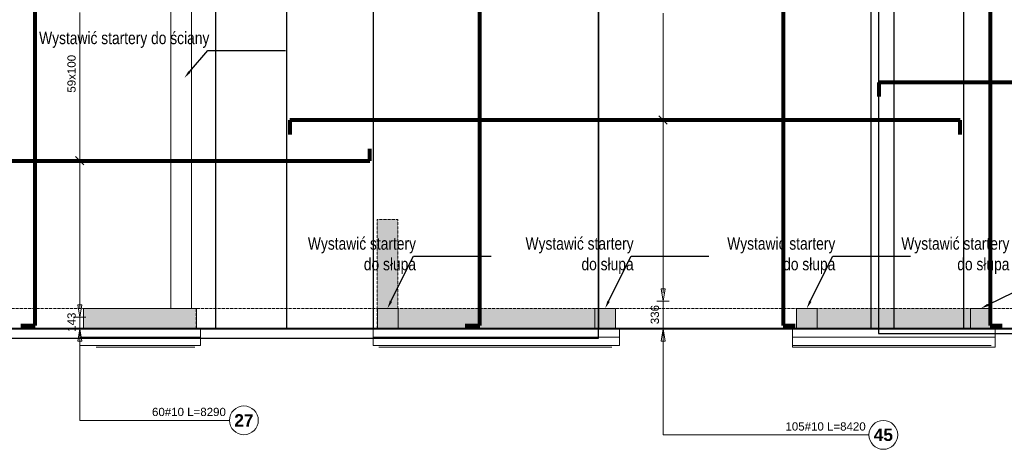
# Model space of a CAD drawing. Extents: x -1474 to 1862805, y -670488 to 75879.
# Tile 7 of 16: x 1807535 to 1819496, y -662433 to -657216. Entities that reach past the tile are written whole.
import ezdxf
from ezdxf import colors
from ezdxf.entities.mleader import LeaderData, LeaderLine
from ezdxf.math import Vec2, Vec3

# ---------------------------------------------------------------- set-up
doc = ezdxf.new("R2010")
doc.units = 0
doc.header["$LTSCALE"] = 10
doc.header["$MEASUREMENT"] = 0
doc.linetypes.add('HIDDEN', pattern=[0.375, 0.25, -0.125])
for name, color, linetype, lineweight in [('!! 1_ tynk zewn  - nowy', 21, 'Continuous', 20), ('!! 2_ remont Ocieplenie', 4, 'ZIGZAG', 5), ('P-Linia1', 3, 'Continuous', 40), ('P-Linia5', 4, 'Continuous', 60), ('P-Przerywana', 13, 'HIDDEN', 9), ('P-Przerywana nadproża', 150, 'HIDDEN', 18), ('P-Szraf - Ściana żelbetowa', 54, 'Continuous', 0), ('P-Ściana żelbetowa', 50, 'Continuous', 30)]:
    doc.layers.add(name, color=color, linetype=linetype, lineweight=lineweight)
doc.layers.add('AutoCAD_Structural_Detailing_rozkład powierzchniowy - pręty - dół', color=7, linetype='Continuous')
doc.layers.add('RCAD_opis rozkładu', color=7, linetype='Continuous')
doc.layers.add('P-Opis startery', color=7, linetype='Continuous', lineweight=9, true_color=0xd1009d)
doc.layers.add('RCAD_kontur płyty', color=163, linetype='Continuous', plot=False)
doc.styles.add('_Fd Opis', font='arial.ttf', dxfattribs={"width": 0.9})
doc.styles.add('style1', font='arial.ttf')
doc.styles.add('style3', font='arialbd.ttf')
doc.linetypes.add('ZIGZAG', pattern='A,0.00254,-5.08,[131,ltypeshp.shx,S=5.08,R=0,X=-5.08,Y=0],-10.16,[131,ltypeshp.shx,S=5.08,R=180,X=5.08,Y=0],-5.08', length=20.32254)

# ---------------------------------------------------------------- blocks, each defined once
blk = doc.blocks.new('A$C01A67067')
at = {"layer": 'P-Linia5', "color": 222, "lineweight": 20, "true_color": 0xd1009d}
for points in [[(-6245, -10795), (-5995, -10795), (-5995, -11045), (-6245, -11045)], [(-3606, -10795), (-3356, -10795), (-3356, -11045), (-3606, -11045)], [(-1156, -10795), (-906, -10795), (-906, -11045), (-1156, -11045)], [(959, -10795), (1209, -10795), (1209, -11045), (959, -11045)]]:
    blk.add_lwpolyline(points, close=True, dxfattribs=at)
at = {"layer": 'P-Ściana żelbetowa', "color": 222, "lineweight": 20, "true_color": 0xd1009d}
blk.add_lwpolyline([(-8755, -10795), (-8755, -3660), (-8505, -3660), (-8505, -10795), (-8755, -10795)], dxfattribs=at)
blk.add_lwpolyline([(-8445, -11045), (-9818, -11045), (-9818, -10795), (-8445, -10795), (-8445, -11045)], close=True, dxfattribs=at)

msp = doc.modelspace()

# ---------------------------------------------------------------- hatches: boundary and pattern name
at = {"layer": 'P-Szraf - Ściana żelbetowa'}
h = msp.add_hatch(dxfattribs=at)
h.set_pattern_fill('ANSI33', color=256, scale=20)
h.set_pattern_definition([(45, (1632465.82, -405533.8), (-89.80256, 89.80256), []), (45, (1632555.62, -405533.8), (-89.80256, 89.80256), [63.5, -31.75])])
h.paths.add_polyline_path([(1819336.33143, -660971.89345), (1816971.3684, -660971.89345), (1816971.3684, -660721.89345), (1819336.33143, -660721.89345)])
h.paths.add_polyline_path([(1824106.40459, -660971.89345), (1824106.40459, -660721.89345), (1820536.33143, -660721.89345), (1820536.33143, -660971.89345)])
h.paths.add_polyline_path([(1803931.81769, -648351.99657), (1803927.74597, -660721.89345), (1803677.746, -660721.81116), (1803681.81771, -648351.91428)])
h.paths.add_polyline_path([(1806110.10936, -660721.89345), (1803677.66368, -660721.89345), (1803677.66368, -660971.89345), (1806110.10936, -660971.89345)])
h.paths.add_polyline_path([(1811877.64923, -660721.89345), (1814771.3684, -660721.89345), (1814771.3684, -660971.89345), (1811877.64923, -660971.89345)])
h.paths.add_polyline_path([(1808310.10936, -660721.89345), (1808310.10936, -660971.89345), (1809677.64923, -660971.89345), (1809677.64923, -660721.89345)])
h.paths.add_polyline_path([(1812127.62745, -660721.89345), (1812127.6505, -659643.38436), (1811877.64923, -659643.38435), (1811877.64923, -660721.89345)])
h.paths.add_polyline_path([(1809922.62745, -646626.89479), (1803677.66384, -646626.89479), (1803677.66384, -646876.89901), (1809922.62745, -646876.89901)])
h.paths.add_polyline_path([(1804780.57719, -652121.91912), (1804780.57719, -652372.00205), (1803930.49448, -652371.91879), (1803930.57677, -652121.91879), (1804680.4953, -652122.00172)])
h.paths.add_polyline_path([(1809622.62745, -649561.89479), (1809622.62745, -650894.37002), (1809372.62745, -650894.37002), (1809372.62745, -649811.89479), (1803931.33715, -649811.89479), (1803931.41944, -649561.89479)])
h.paths.add_polyline_path([(1809372.61275, -654271.91685), (1809372.62745, -654521.91879), (1811877.6505, -654521.93624), (1811877.65059, -654843.38435), (1812127.6505, -654843.38436), (1812127.6505, -653762.6908), (1811877.6505, -653762.6908), (1811877.64606, -654271.93624)])
h.paths.add_polyline_path([(1818127.67313, -646626.89479), (1818476.41676, -646626.89482), (1818476.41676, -646876.89479), (1818127.6505, -646876.89479)])
edge = h.paths.add_edge_path()
edge.add_line((1805700.4953, -652122.00172), (1809372.62745, -652121.91879))
edge.add_line((1809372.62745, -652121.91879), (1809372.62745, -652371.92407))
edge.add_line((1809372.62745, -652371.92407), (1805800.5768, -652372.00172))
edge.add_line((1805800.5768, -652372.00172), (1805800.5768, -652121.91879))

# ---------------------------------------------------------------- linework, layer by layer
at = {"layer": '!! 1_ tynk zewn  - nowy'}
for p, q in [((1808265.14635, -661171.43547), (1809732.5434, -661172.06215)), ((1814821.3684, -661172.01952), (1811827.99827, -661172.0065)), ((1816921.36801, -661172.02874), (1819336.33143, -661172.02161)), ((1808465.14643, -661192.02849), (1809662.5434, -661192.02241)), ((1814726.40414, -661192.02849), (1811897.99827, -661192.01391)), ((1816921.36801, -661192.02849), (1819386.33143, -661192.02849))]:
    msp.add_line(p, q, dxfattribs=at)
for points in [[(1808310.10936, -660971.89345), (1808265.14526, -660971.8969), (1808265.05357, -661171.43542)], [(1809677.64923, -660971.89345), (1809732.5434, -660971.89345), (1809732.45141, -661172.0621)], [(1811827.99827, -661172.0065), (1811827.99827, -660971.87887), (1811877.64923, -660971.87887)], [(1814771.3684, -660971.89345), (1814821.3684, -660971.89345), (1814821.3684, -661172.01954)], [(1816971.3684, -660971.89345), (1816921.36801, -660971.89345), (1816921.36801, -661192.02849)], [(1819336.33143, -660971.89345), (1819386.33143, -660971.89345), (1819386.33143, -661192.02849)]]:
    msp.add_lwpolyline(points, dxfattribs=at)
at = {"layer": '!! 2_ remont Ocieplenie', "linetype": 'Continuous', "ltscale": 0.75}
for p, q in [((1808260.10936, -661071.43434), (1809732.5434, -661072.04246)), ((1814821.3684, -661072.01954), (1811827.99827, -661072.0065)), ((1816921.36801, -661072.02849), (1819386.33143, -661072.06215))]:
    msp.add_line(p, q, dxfattribs=at)
at = {"layer": 'AutoCAD_Structural_Detailing_rozkład powierzchniowy - pręty - dół', "color": 0, "lineweight": 80}
for p, q in [((1819325.1505, -649041.08835), (1819325.1505, -660930.42465)), ((1816810.7502, -649717.89479), (1816810.7502, -660930.89345)), ((1807722.65716, -660930.89345), (1807722.65716, -650642.34929)), ((1813122.65716, -660930.89345), (1813122.65716, -651567.95018)), ((1824663.88297, -657976.92604), (1817971.43508, -657976.92604)), ((1817971.43508, -657976.92604), (1817971.43508, -658150.92604)), ((1818961.41413, -658435.57023), (1810818.64923, -658435.57023)), ((1810818.64923, -658435.57023), (1810818.64923, -658610.57023)), ((1818961.41413, -658610.57023), (1818961.41413, -658435.57023)), ((1811786.99827, -658929.19498), (1811786.99827, -658784.19498)), ((1803718.6505, -658929.19498), (1811786.99827, -658929.19498)), ((1807547.65716, -660930.89345), (1807722.65716, -660930.89345)), ((1812947.65716, -660930.89345), (1813122.65716, -660930.89345)), ((1816810.7502, -660930.89345), (1816955.7502, -660930.89345)), ((1819325.1505, -660930.42465), (1819470.1505, -660930.42465))]:
    msp.add_line(p, q, dxfattribs=at)
at = {"layer": 'P-Linia1'}
msp.add_lwpolyline([(1803677.66384, -646626.89479), (1829427.59125, -646626.89479), (1829427.59125, -660971.89345), (1803677.66384, -660971.89345)], close=True, dxfattribs=at)
at = {"layer": 'P-Przerywana'}
for points in [[(1812127.62745, -660721.89345), (1812127.6505, -659643.38436), (1811877.64923, -659643.38435), (1811877.64923, -660721.89345), (1811877.64923, -660721.89345), (1812127.62745, -660721.89345)], [(1808310.10936, -660721.89345), (1808310.10936, -660971.89345), (1809677.64923, -660971.89345), (1809677.64923, -660721.89345), (1808310.10936, -660721.89345)]]:
    msp.add_lwpolyline(points, dxfattribs=at)
for points in [[(1811877.64923, -660721.89345), (1814771.3684, -660721.89345), (1814771.3684, -660971.89345), (1811877.64923, -660971.89345)], [(1819336.33143, -660971.89345), (1816971.3684, -660971.89345), (1816971.3684, -660721.89345), (1819336.33143, -660721.89345), (1819336.33143, -660971.89345)]]:
    msp.add_lwpolyline(points, close=True, dxfattribs=at)
at = {"layer": 'P-Przerywana nadproża'}
for points in [[(1806110.10936, -660721.89345), (1808310.10936, -660721.89345), (1808310.10936, -660971.89345), (1806110.10936, -660971.89345)], [(1809677.64923, -660721.89345), (1811877.64923, -660721.89345), (1811877.64923, -660971.87887), (1809677.64923, -660971.89345)], [(1814771.3684, -660721.89345), (1816971.3684, -660721.89345), (1816971.3684, -660971.89345), (1814771.3684, -660971.89345)], [(1819336.33143, -660721.89345), (1820536.33143, -660721.89345), (1820536.33143, -660971.89345), (1819336.33143, -660971.89345)]]:
    msp.add_lwpolyline(points, close=True, dxfattribs=at)
at = {"layer": 'RCAD_kontur płyty', "color": 0}
for p, q in [((1817877.67354, -660971.42465), (1817877.67354, -646626.89479)), ((1814567.65049, -660971.89345), (1814567.65049, -649676.89479)), ((1818153.84992, -649676.89479), (1818153.84992, -660971.89345)), ((1810777.64923, -649899.25429), (1810777.64923, -660971.88616)), ((1819002.41413, -660971.88616), (1819002.41413, -649899.25429)), ((1814567.65049, -661081.89479), (1814567.65049, -651526.95018)), ((1814567.65049, -651526.95018), (1814567.65049, -660971.89345)), ((1811827.99827, -654786.49651), (1811827.99827, -660971.89345)), ((1809919.37132, -660972.06215), (1809919.37132, -654843.38436)), ((1811827.99827, -660971.89345), (1803677.6505, -660971.89345)), ((1814567.65049, -660971.89345), (1803677.66384, -660971.89345)), ((1821602.62745, -660972.06215), (1809919.37132, -660972.06215)), ((1810777.64923, -660971.88616), (1819002.41413, -660971.88616)), ((1818153.84992, -660971.89345), (1814567.65049, -660971.89345)), ((1821602.62745, -660971.42465), (1817877.67354, -660971.42465)), ((1803622.62745, -661081.89479), (1814567.65049, -661081.89479))]:
    msp.add_line(p, q, dxfattribs=at)
at = {"layer": 'RCAD_kontur płyty'}
for p, q in [((1817965.43508, -646626.92714), (1817965.43508, -661026.92494)), ((1817965.43508, -661026.92494), (1824669.88297, -661026.92494))]:
    msp.add_line(p, q, dxfattribs=at)
at = {"layer": 'RCAD_opis rozkładu', "color": 8, "lineweight": 0}
for p, q in [((1808265.05357, -657229.19498), (1808265.05357, -657129.19498)), ((1808265.05357, -657329.19498), (1808265.05357, -657229.19498)), ((1815350.65542, -657135.57023), (1815350.65542, -657235.57023)), ((1808265.05357, -657429.19498), (1808265.05357, -657329.19498)), ((1815350.65542, -657235.57023), (1815350.65542, -657335.57023)), ((1815350.65542, -657335.57023), (1815350.65542, -657435.57023)), ((1808265.05357, -657529.19498), (1808265.05357, -657429.19498)), ((1815350.65542, -657435.57023), (1815350.65542, -657535.57023)), ((1808265.05357, -657629.19498), (1808265.05357, -657529.19498)), ((1815350.65542, -657535.57023), (1815350.65542, -657635.57023)), ((1808265.05357, -657729.19498), (1808265.05357, -657629.19498)), ((1815350.65542, -657635.57023), (1815350.65542, -657735.57023)), ((1808265.05357, -657829.19498), (1808265.05357, -657729.19498)), ((1815350.65542, -657735.57023), (1815350.65542, -657835.57023)), ((1808265.05357, -657879.19498), (1808265.05357, -657829.19498)), ((1808265.05357, -657879.19498), (1808265.05357, -657929.19498)), ((1808265.05357, -657929.19498), (1808265.05357, -658029.19498)), ((1815350.65542, -657835.57023), (1815350.65542, -657935.57023)), ((1815350.65542, -657935.57023), (1815350.65542, -658035.57023)), ((1808265.05357, -658029.19498), (1808265.05357, -658129.19498)), ((1815350.65542, -658035.57023), (1815350.65542, -658135.57023)), ((1808265.05357, -658129.19498), (1808265.05357, -658229.19498)), ((1815350.65542, -658135.57023), (1815350.65542, -658235.57023)), ((1808265.05357, -658229.19498), (1808265.05357, -658329.19498)), ((1815350.65542, -658235.57023), (1815350.65542, -658335.57023)), ((1808265.05357, -658329.19498), (1808265.05357, -658429.19498)), ((1815300.65542, -658385.57023), (1815400.65542, -658485.57023)), ((1815350.65542, -658335.57023), (1815350.65542, -658435.57023)), ((1808265.05357, -658429.19498), (1808265.05357, -658529.19498)), ((1808265.05357, -658529.19498), (1808265.05357, -658629.19498)), ((1815300.65542, -658435.57023), (1815400.65542, -658435.57023)), ((1815350.65542, -658435.57023), (1815350.65542, -658535.57023)), ((1815350.65542, -658535.57023), (1815350.65542, -658635.57023)), ((1808265.05357, -658629.19498), (1808265.05357, -658729.19498)), ((1815350.65542, -658635.57023), (1815350.65542, -658735.57023)), ((1808265.05357, -658729.19498), (1808265.05357, -658829.19498)), ((1815350.65542, -658735.57023), (1815350.65542, -658835.57023)), ((1808215.05357, -658879.19498), (1808315.05357, -658979.19498)), ((1808265.05357, -658829.19498), (1808265.05357, -658929.19498)), ((1815350.65542, -658835.57023), (1815350.65542, -658935.57023)), ((1808215.05357, -658929.19498), (1808315.05357, -658929.19498)), ((1808265.05357, -658929.19498), (1808265.05357, -659029.19498)), ((1815350.65542, -658935.57023), (1815350.65542, -659035.57023)), ((1808265.05357, -659029.19498), (1808265.05357, -659129.19498)), ((1808265.05357, -659129.19498), (1808265.05357, -659229.19498)), ((1815350.65542, -659035.57023), (1815350.65542, -659135.57023)), ((1815350.65542, -659135.57023), (1815350.65542, -659235.57023)), ((1808265.05357, -659229.19498), (1808265.05357, -659329.19498)), ((1815350.65542, -659235.57023), (1815350.65542, -659335.57023)), ((1808265.05357, -659329.19498), (1808265.05357, -659429.19498)), ((1815350.65542, -659335.57023), (1815350.65542, -659435.57023)), ((1808265.05357, -659429.19498), (1808265.05357, -659529.19498)), ((1815350.65542, -659435.57023), (1815350.65542, -659535.57023)), ((1808265.05357, -659529.19498), (1808265.05357, -659629.19498)), ((1815350.65542, -659535.57023), (1815350.65542, -659635.57023)), ((1808265.05357, -659629.19498), (1808265.05357, -659729.19498)), ((1808265.05357, -659729.19498), (1808265.05357, -659829.19498)), ((1815350.65542, -659635.57023), (1815350.65542, -659735.57023)), ((1815350.65542, -659735.57023), (1815350.65542, -659835.57023)), ((1808265.05357, -659829.19498), (1808265.05357, -659929.19498)), ((1815350.65542, -659835.57023), (1815350.65542, -659935.57023)), ((1808265.05357, -659929.19498), (1808265.05357, -660029.19498)), ((1815350.65542, -659935.57023), (1815350.65542, -660035.57023)), ((1808265.05357, -660029.19498), (1808265.05357, -660129.19498)), ((1815350.65542, -660035.57023), (1815350.65542, -660135.57023)), ((1808265.05357, -660129.19498), (1808265.05357, -660229.19498)), ((1815350.65542, -660135.57023), (1815350.65542, -660235.57023)), ((1808265.05357, -660229.19498), (1808265.05357, -660329.19498)), ((1808265.05357, -660329.19498), (1808265.05357, -660429.19498)), ((1815350.65542, -660235.57023), (1815350.65542, -660335.57023)), ((1815350.65542, -660335.57023), (1815350.65542, -660435.57023)), ((1808265.05357, -660429.19498), (1808265.05357, -660529.19498)), ((1815350.65542, -660435.57023), (1815350.65542, -660535.57023)), ((1808265.05357, -660529.19498), (1808265.05357, -660629.19498)), ((1815350.65542, -660635.57023), (1815325.65542, -660485.57023)), ((1815375.65542, -660485.57023), (1815325.65542, -660485.57023)), ((1815375.65542, -660485.57023), (1815350.65542, -660635.57023)), ((1815350.65542, -660535.57023), (1815350.65542, -660485.57023)), ((1808265.05357, -660829.19498), (1808240.05357, -660679.19498)), ((1808290.05357, -660679.19498), (1808240.05357, -660679.19498)), ((1808265.05357, -660629.19498), (1808265.05357, -660729.19498)), ((1808290.05357, -660679.19498), (1808265.05357, -660829.19498)), ((1808265.05357, -660729.19498), (1808265.05357, -660679.19498)), ((1815275.65542, -660635.57023), (1815425.65542, -660635.57023)), ((1815350.65542, -660635.57023), (1815350.65542, -660971.88616)), ((1808190.05357, -660829.19498), (1808340.05357, -660829.19498)), ((1808265.05357, -660829.19498), (1808265.05357, -660971.89345)), ((1808190.05357, -660971.89345), (1808340.05357, -660971.89345)), ((1808240.05357, -661121.89345), (1808265.05357, -660971.89345)), ((1808265.05357, -662081.80516), (1808265.05357, -660971.89345)), ((1808265.05357, -660971.89345), (1808290.05357, -661121.89345)), ((1815425.65542, -660971.88616), (1815275.65542, -660971.88616)), ((1815325.65542, -661121.88616), (1815350.65542, -660971.88616)), ((1815350.65542, -662258.2786), (1815350.65542, -660971.88616)), ((1815350.65542, -660971.88616), (1815375.65542, -661121.88616)), ((1808240.05357, -661121.89345), (1808290.05357, -661121.89345)), ((1808265.05357, -661271.89345), (1808265.05357, -661121.89345)), ((1815325.65542, -661121.88616), (1815375.65542, -661121.88616)), ((1815350.65542, -661271.88616), (1815350.65542, -661121.88616)), ((1808265.05357, -662081.80516), (1810083.84941, -662081.80516)), ((1815350.65542, -662258.2786), (1817851.10767, -662258.2786))]:
    msp.add_line(p, q, dxfattribs=at)
for centre in [(1810258.84941, -662081.80516), (1818026.10767, -662258.2786)]:
    msp.add_circle(centre, 175, dxfattribs=at)

# ---------------------------------------------------------------- block references
at = {"layer": 'P-Linia5'}
msp.add_blockref('A$C01A67067', (1818127.67354, -649926.49651), dxfattribs=at)

# ---------------------------------------------------------------- texts
at = {"layer": 'P-Opis startery', "color": 3, "char_height": 150, "attachment_point": 6, "rotation": 0.000001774, "style": '_Fd Opis'}
for s, insert in [('{\\W0.8;\\C256;Wystawić startery do ściany}', (1809839.1696, -657460.93219)), ('{\\W0.8;\\C256;Wystawić startery \\Pdo słupa}', (1812349.19907, -660082.0679)), ('{\\W0.8;\\C256;Wystawić startery \\Pdo słupa}', (1814992.96306, -660081.89408)), ('{\\W0.8;\\C256;Wystawić startery \\Pdo słupa}', (1817442.96306, -660081.89408)), ('{\\W0.8;\\C256;Wystawić startery \\Pdo słupa}', (1819557.92609, -660081.89408))]:
    msp.add_mtext(s, dxfattribs=dict(at, insert=insert))
at = {"layer": 'RCAD_opis rozkładu', "color": 2, "char_height": 100, "attachment_point": 7, "rotation": 90, "style": 'style1'}
for s, insert in [('59x100', (1808216.11087, -658102.11449)), ('336', (1815301.74682, -660914.13065)), ('143', (1808216.14497, -661006.3082))]:
    msp.add_mtext(s, dxfattribs=dict(at, insert=insert))
at = {"layer": 'RCAD_opis rozkładu', "color": 2, "char_height": 100, "attachment_point": 5, "style": 'style1'}
for s, insert in [('60#10 L=8290', (1809591.14818, -661980.09984)), ('105#10 L=8420', (1817324.53878, -662156.57328))]:
    msp.add_mtext(s, dxfattribs=dict(at, insert=insert))
at = {"layer": 'RCAD_opis rozkładu', "color": 1, "char_height": 150, "attachment_point": 5, "style": 'style3'}
for s, insert in [('27', (1810258.84941, -662081.80516)), ('45', (1818026.10767, -662258.2786))]:
    msp.add_mtext(s, dxfattribs=dict(at, insert=insert))

# ---------------------------------------------------------------- leaders
at = {"layer": 'P-Opis startery', "lineweight": 9}
ml = msp.add_multileader_mtext('Standard', dxfattribs=at)
ml.set_content('         ', color=256)
ml.set_leader_properties()
ml.build(insert=Vec2(0, 0))
ml.multileader.update_dxf_attribs({"arrow_head_size": 96})
ctx = ml.context
ctx.base_point, ctx.char_height, ctx.arrow_head_size, ctx.landing_gap_size, ctx.plane_origin = Vec3(1810763.91278, -657589.75874), 3.2, 96, 1.6, Vec3(1810679.35245, -659326.96581)
notes = []
notes.append((ctx, [(1, (1, 1, 0), (1809819.14997, -657589.75874), (1, 0), 944.76281, [(0, [(1809536.00307, -657922.39892)], 0, [])])]))
ctx.mtext.insert, ctx.mtext.rotation, ctx.mtext.flow_direction = Vec3(1810765.51278, -657588.15874), 6.2831853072, 5
ml = msp.add_multileader_mtext('Standard', dxfattribs=at)
ml.set_content('         ', color=256)
ml.set_leader_properties()
ml.build(insert=Vec2(0, 0))
ml.multileader.update_dxf_attribs({"arrow_head_size": 96})
ctx = ml.context
ctx.base_point, ctx.char_height, ctx.arrow_head_size, ctx.landing_gap_size, ctx.plane_origin = Vec3(1813262.87033, -660089.19188), 3.2, 96, 1.6, Vec3(1813178.31, -661826.39896)
notes.append((ctx, [(1, (1, 1, 0), (1812318.10752, -660089.19188), (1, 0), 944.76281, [(0, [(1812002.60441, -660722.02745)], 0, [])])]))
ctx.mtext.insert, ctx.mtext.rotation, ctx.mtext.flow_direction = Vec3(1813264.47033, -660087.59188), 6.2831853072, 5
ml = msp.add_multileader_mtext('Standard', dxfattribs=at)
ml.set_content('         ', color=256)
ml.set_leader_properties()
ml.build(insert=Vec2(0, 0))
ml.multileader.update_dxf_attribs({"arrow_head_size": 96})
ctx = ml.context
ctx.base_point, ctx.char_height, ctx.arrow_head_size, ctx.landing_gap_size, ctx.plane_origin = Vec3(1815906.63433, -660089.01807), 3.2, 96, 1.6, Vec3(1815822.07399, -661826.22515)
notes.append((ctx, [(1, (1, 1, 0), (1814961.87151, -660089.01807), (1, 0), 944.76281, [(0, [(1814646.3684, -660721.85364)], 0, [])])]))
ctx.mtext.insert, ctx.mtext.rotation, ctx.mtext.flow_direction = Vec3(1815908.23433, -660087.41807), 6.2831853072, 5
ml = msp.add_multileader_mtext('Standard', dxfattribs=at)
ml.set_content('         ', color=256)
ml.set_leader_properties()
ml.build(insert=Vec2(0, 0))
ml.multileader.update_dxf_attribs({"arrow_head_size": 96})
ctx = ml.context
ctx.base_point, ctx.char_height, ctx.arrow_head_size, ctx.landing_gap_size, ctx.plane_origin = Vec3(1818356.63433, -660089.01807), 3.2, 96, 1.6, Vec3(1818272.07399, -661826.22515)
notes.append((ctx, [(1, (1, 1, 0), (1817411.87151, -660089.01807), (1, 0), 944.76281, [(0, [(1817096.3684, -660721.85364)], 0, [])])]))
ctx.mtext.insert, ctx.mtext.rotation, ctx.mtext.flow_direction = Vec3(1818358.23433, -660087.41807), 6.2831853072, 5
ml = msp.add_multileader_mtext('Standard', dxfattribs=at)
ml.set_content('         ', color=256)
ml.set_leader_properties()
ml.build(insert=Vec2(0, 0))
ml.multileader.update_dxf_attribs({"arrow_head_size": 96})
ctx = ml.context
ctx.base_point, ctx.char_height, ctx.arrow_head_size, ctx.landing_gap_size, ctx.plane_origin = Vec3(1820471.59736, -660089.01807), 3.2, 96, 1.6, Vec3(1820387.03702, -661826.22515)
notes.append((ctx, [(0, (1, 1, 0), (1820493.97553, -660089.01807), (-1, 0), 8, [(0, [(1819211.33143, -660721.85364)], 0, []), (1, [(1820661.35448, -660721.89479)], 0, [])])]))
ctx.mtext.insert, ctx.mtext.rotation, ctx.mtext.flow_direction = Vec3(1820473.19736, -660087.41807), 6.2831853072, 5
for ctx, leaders in notes:
    for number, flags, end, landing, length, lines in leaders:
        leader = LeaderData()
        leader.index, (leader.has_last_leader_line, leader.has_dogleg_vector, leader.attachment_direction) = number, flags
        leader.last_leader_point, leader.dogleg_vector, leader.dogleg_length = Vec3(end), Vec3(landing), length
        for number, points, colour, breaks in lines:
            line = LeaderLine()
            line.index, line.vertices, line.color, line.breaks = number, Vec3.list(points), colors.encode_raw_color(colour), breaks
            leader.lines.append(line)
        ctx.leaders.append(leader)

doc.saveas('drawing.dxf')
